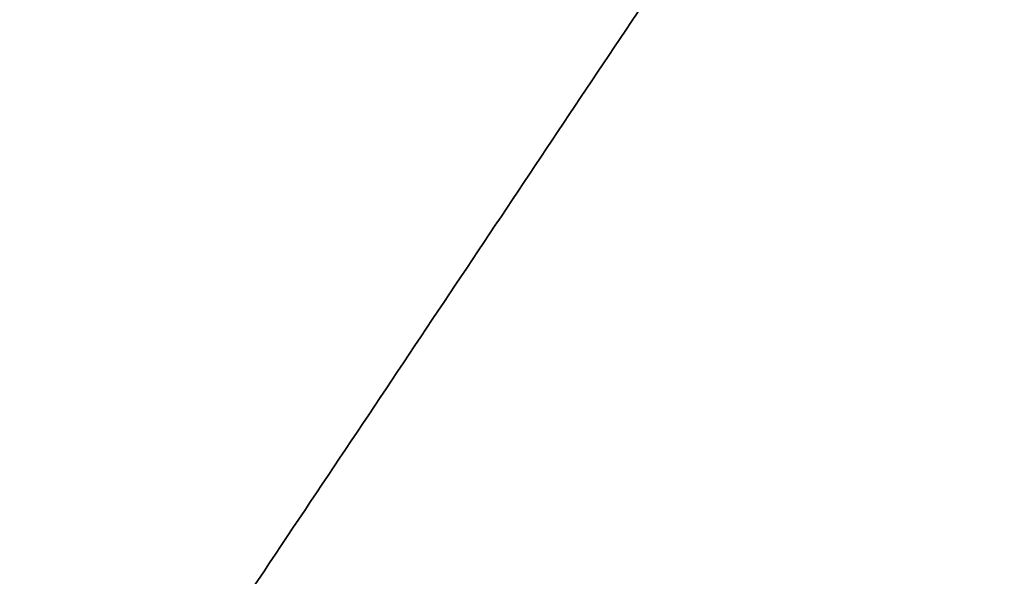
# Model space of a CAD drawing. Header units: millimetres. Extents: x -171 to 493, y -1571 to 169.
# Tile 122 of 256: x -5 to -4.669, y -7.362 to -7.175. Entities that reach past the tile are written whole.
import ezdxf

# ---------------------------------------------------------------- set-up
doc = ezdxf.new("R2010")
doc.units = ezdxf.units.MM
doc.layers.add('Bent Two__PARTS__LED Diffusor', color=7, linetype='Continuous', true_color=0xfcffba)
doc.layers.add('Bent Two__PARTS__Pipe', color=7, linetype='Continuous', true_color=0x000000)

msp = doc.modelspace()

# ---------------------------------------------------------------- linework, layer by layer
at = {"layer": 'Bent Two__PARTS__LED Diffusor'}
for points, weights in [([(-5, -7.48331, 790), (-4.55241, -6.81343, 790), (-4.16667, -6.2361, 790)], [0.861834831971, 0.930917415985, 1]), ([(-5, -7.48331, 1290), (-4.55241, -6.81343, 1290), (-4.16667, -6.2361, 1290)], [0.861834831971, 0.930917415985, 1]), ([(-4.16667, -6.2361, 790), (-4.55241, -6.81343, 790), (-5, -7.48331, 790)], [1, 0.930917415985, 0.861834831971]), ([(-5, -7.48331, 1040), (-4.55241, -6.81343, 1040), (-4.16667, -6.2361, 1040)], [0.861834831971, 0.930917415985, 1]), ([(-4.16667, -6.2361, 1290), (-4.55241, -6.81343, 1290), (-5, -7.48331, 1290)], [1, 0.930917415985, 0.861834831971])]:
    msp.add_rational_spline(points, weights, degree=2, dxfattribs=at)
at = {"layer": 'Bent Two__PARTS__Pipe'}
for points, weights in [([(-5, -7.48331, 1290), (-4.55241, -6.81343, 1290), (-4.16667, -6.2361, 1290)], [0.861834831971, 0.930917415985, 1]), ([(-4.16667, -6.2361, 790), (-4.55241, -6.81343, 790), (-5, -7.48331, 790)], [1, 0.930917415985, 0.861834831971]), ([(-5, -7.48331, 790), (-4.55241, -6.81343, 790), (-4.16667, -6.2361, 790)], [0.861834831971, 0.930917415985, 1]), ([(-4.16667, -6.2361, 1290), (-4.55241, -6.81343, 1290), (-5, -7.48331, 1290)], [1, 0.930917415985, 0.861834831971]), ([(-5, -7.48331, 1040), (-4.55241, -6.81343, 1040), (-4.16667, -6.2361, 1040)], [0.861834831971, 0.930917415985, 1])]:
    msp.add_rational_spline(points, weights, degree=2, dxfattribs=at)

doc.saveas('drawing.dxf')
